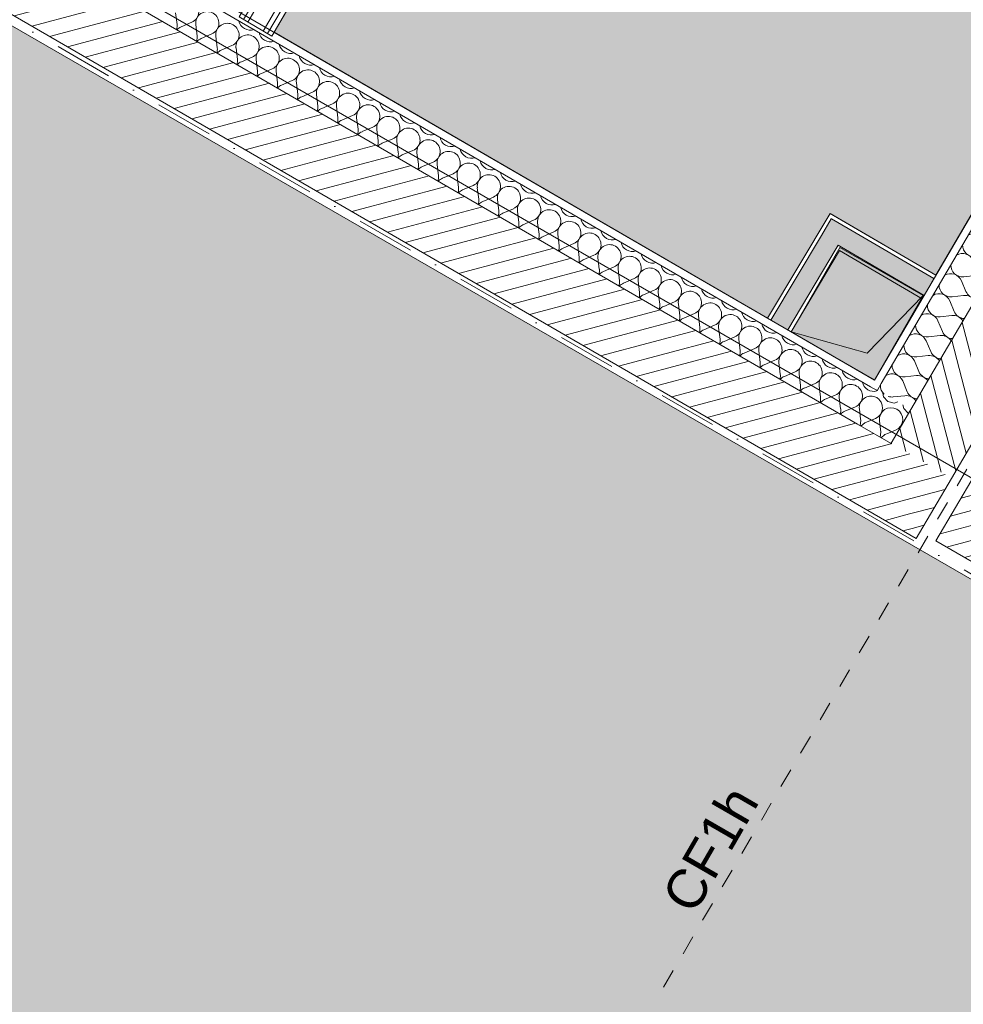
# Model space of a CAD drawing. Header units: millimetres. Extents: x -107151 to 48086, y -42122 to 26068.
# Tile 39 of 52: x -60073 to -57637, y -6627 to -4084. Entities that reach past the tile are written whole.
import ezdxf
from ezdxf.enums import TextEntityAlignment as Align

# ---------------------------------------------------------------- set-up
doc = ezdxf.new("R2010")
doc.units = ezdxf.units.MM
doc.header["$MEASUREMENT"] = 0
doc.linetypes.add('! URB Limite propriété', pattern=[300, 150, -75, 0, -75])
doc.linetypes.add('TIRET 2', pattern=[100, 50, -50])
for name, color, linetype in [('01-STR_Dalles.ARCHI', 7, 'Continuous'), ('01-STR_Murs extérieurs.ARCHI', 7, 'Continuous'), ('01-STR_Murs.ARCHI', 7, 'Continuous'), ('03-SURFACE _ Utile.ARCHI', 7, 'Continuous'), ('04-SOE_Cloisons .ARCHI', 7, 'Continuous'), ('04-SOE_Revetement de sol.ARCHI', 7, 'Continuous'), ('05-INF _ Sécurité CF.ARCHI', 7, 'Continuous'), ('06-REP _ EQUIP MOBI _ Fluides.ARCHI', 7, 'Continuous'), ('07-VRD_Terrain_Batiments.ARCHI', 7, 'Continuous'), ('Marques de Zone Archicad', 7, 'Continuous'), ('Nouveau_07-VRD_Terrain EDL_Parcelle.ARCHI', 7, 'Continuous')]:
    doc.layers.add(name, color=color, linetype=linetype)
doc.styles.add('STYLE_GENERE_1', font='arial.ttf')
doc.styles.add('STYLE_GENERE_2', font='arial.ttf')
doc.styles.add('STYLE_GENERE_3', font='txt')
pattern_1 = [(14.9691, (0, 0), (-9.68618, 36.227447), [])]
pattern_2 = [(14.89894, (0, 0), (-9.64181, 36.239281), [])]
pattern_3 = [(284.63202, (0, 0), (36.283805, 9.47288), [])]

# ---------------------------------------------------------------- blocks, each defined once
blk = doc.blocks.new('Dalle_1_1', base_point=(-76544.5, 22024.4))
at = {"layer": '01-STR_Dalles.ARCHI', "color": 7, "linetype": 'Continuous', "lineweight": 5, "flags": 128}
blk.add_lwpolyline([(-35761.7, -1486.9), (-76544.5, 22024.4), (-87514.9, 4382), (-82216.1, 1323.8), (-82636.8, 474), (-77525.2, -2515.3), (-75594, 780.7), (-73919.8, -200.3), (-72002.7, 3053.2), (-57439.8, -5368.8), (-56247, -3333.1)], dxfattribs=at)
blk = doc.blocks.new('Rgt__23_1', base_point=(-57977.7, -3536.4))
at = {"layer": '03-SURFACE _ Utile.ARCHI', "linetype": 'Continuous', "lineweight": 0, "true_color": 0xe4e4e4}
blk.add_hatch(color=254, dxfattribs=at).paths.add_polyline_path([(-58167.5, -1985.4), (-59416, -4116.2), (-58142.2, -4854.6), (-57981.2, -4583.9), (-57708.3, -4743.7), (-56622.5, -2890.7)])
at = {"layer": 'Marques de Zone Archicad', "color": 7, "lineweight": 5, "insert": (-58432.4, -3685.9), "char_height": 100, "attachment_point": 1, "rotation": 329.9997, "style": 'STYLE_GENERE_1'}
blk.add_mtext('\\A1;{\\pql;\\pt0,3300;\\fArial|b0|i0|c0|p0;\\W1.000000;2,64\\fArial|b0|i0|c0|p0;\\W1.000000;\\A1{\\H.66x;\\S^  ;}\\fArial|b0|i0|c0|p0;\\W1.000000; m\\fArial|b0|i0|c0|p0;\\W1.000000;\\A1{\\H.66x;\\S^  ;}}', dxfattribs=at)
at = {"layer": 'Marques de Zone Archicad', "color": 7, "lineweight": 5}
for tag, height, style, p in [('ROOM_NAME', 125, 'STYLE_GENERE_2', (-58422, -2741.4)), ('DUMMY_861', 125, 'STYLE_GENERE_2', (-58174.7, -2855.6)), ('measuredAreaCode', 100, 'STYLE_GENERE_1', (-58539.9, -2939.8)), ('DUMMY_862', 100, 'STYLE_GENERE_1', (-58638.1, -3109.9)), ('DUMMY_863', 100, 'STYLE_GENERE_1', (-58367.5, -3266.2)), ('DUMMY_864', 100, 'STYLE_GENERE_1', (-58736.3, -3280)), ('ceilingHeightCode', 100, 'STYLE_GENERE_1', (-58834.5, -3450.1)), ('DUMMY_865', 100, 'STYLE_GENERE_1', (-58399.7, -3474.4))]:
    blk.add_attdef(tag, text='', height=height, rotation=329.9997, dxfattribs=dict(at, style=style)).set_placement(p, align=Align.TOP_LEFT)
blk = doc.blocks.new('Dalle_5_1', base_point=(-67765.8, -8311.8))
at = {"layer": '07-VRD_Terrain_Batiments.ARCHI', "linetype": 'Continuous', "lineweight": 0, "true_color": 0x404040}
blk.add_hatch(color=250, dxfattribs=at).paths.add_polyline_path([(-67765.8, -8311.8), (-54031.6, -16241.3), (-50289.1, -9759.2), (-64023.3, -1829.7)])
at = {"layer": '07-VRD_Terrain_Batiments.ARCHI', "color": 7, "linetype": 'Continuous', "lineweight": 5, "flags": 128}
blk.add_lwpolyline([(-67765.8, -8311.8), (-54031.6, -16241.3), (-50289.1, -9759.2), (-64023.3, -1829.7)], close=True, dxfattribs=at)
blk = doc.blocks.new('Dalle_11_1', base_point=(-62904.7, -2093.8))
at = {"layer": '04-SOE_Revetement de sol.ARCHI', "color": 7, "linetype": 'Continuous', "lineweight": 5, "flags": 128}
blk.add_lwpolyline([(-62904.7, -2093.8), (-61646.7, 53.2), (-59985.3, -920.2), (-60086.5, -1092.9), (-59741.4, -1295.1), (-59640.2, -1122.5), (-56622.5, -2890.7), (-57866.8, -5014.3)], close=True, dxfattribs=at)
blk = doc.blocks.new('Mur_25_1', base_point=(-59421.8, -4126))
at = {"layer": '04-SOE_Cloisons .ARCHI', "color": 7, "linetype": 'Continuous', "lineweight": 5}
for p, q in [((-59495.1, -4083.1), (-58240.8, -1942.4)), ((-59483.9, -4089.6), (-58229.6, -1949)), ((-59444.2, -4112.9), (-58189.9, -1972.2)), ((-59433, -4119.5), (-58178.7, -1978.8))]:
    blk.add_line(p, q, dxfattribs=at)
at = {"layer": '04-SOE_Cloisons .ARCHI', "color": 7, "linetype": 'Continuous', "lineweight": 5, "flags": 128}
for points in [[(-58252.1, -1935.8), (-59506.4, -4076.5)], [(-59421.8, -4126), (-58167.5, -1985.4)], [(-59506.4, -4076.5), (-59421.8, -4126)]]:
    blk.add_lwpolyline(points, dxfattribs=at)
blk = doc.blocks.new('Mur_26_1', base_point=(-57708, -5430))
at = {"layer": '01-STR_Murs extérieurs.ARCHI', "linetype": 'Continuous', "lineweight": 0, "true_color": 0x000000}
h = blk.add_hatch(dxfattribs=at)
h.set_pattern_fill('Hachure_simple_0001', color=18, style=0, pattern_type=2)
h.set_pattern_definition(pattern_1)
h.paths.add_polyline_path([(-57606.8, -5257.4), (-57708, -5430), (-57433.7, -5357.5)])
h = blk.add_hatch(dxfattribs=at)
h.set_pattern_fill('Hachure_simple_0001', color=18, style=0, pattern_type=2)
h.set_pattern_definition(pattern_1)
h.paths.add_polyline_path([(-57708, -5430), (-57534.8, -5530.1), (-57433.7, -5357.5)])
h = blk.add_hatch(dxfattribs=at)
h.set_pattern_fill('Hachure_simple_0001', color=18, style=0, pattern_type=2)
h.set_pattern_definition(pattern_1)
h.paths.add_polyline_path([(-57433.7, -5357.5), (-57534.8, -5530.1), (-56614, -6062.3), (-56513.9, -5889.2)])
at = {"layer": '01-STR_Murs extérieurs.ARCHI', "color": 7, "linetype": 'Continuous', "lineweight": 5, "flags": 128}
for points in [[(-56513.9, -5889.2), (-57433.7, -5357.5)], [(-57708, -5430), (-56614, -6062.3)], [(-56614, -6062.3), (-56513.9, -5889.2)]]:
    blk.add_lwpolyline(points, dxfattribs=at)
at = {"layer": '01-STR_Murs.ARCHI', "color": 7, "linetype": 'Continuous', "lineweight": 5, "flags": 128}
blk.add_lwpolyline([(-57708, -5430), (-57606.8, -5257.4)], dxfattribs=at)
blk = doc.blocks.new('*X265')
at = {"layer": '01-STR_Murs extérieurs.ARCHI', "color": 7, "linetype": 'Continuous', "lineweight": 5}
blk.add_line((-57859.8, -5041.1), (-57859.2, -5040.9), dxfattribs=at)
blk = doc.blocks.new('*X266')
at = {"layer": '01-STR_Murs extérieurs.ARCHI', "color": 7, "linetype": 'Continuous', "lineweight": 5}
for p, q in [((-57859.2, -5040.9), (-57858.5, -5040.7)), ((-57845, -5048.5), (-57843, -5057.8)), ((-57843, -5057.8), (-57831.6, -5069.6)), ((-57849.1, -5071.5), (-57853.2, -5066)), ((-57846.3, -5079.3), (-57849.1, -5071.5)), ((-57845.6, -5087.5), (-57846.3, -5079.3)), ((-57824.5, -5085.8), (-57832.7, -5087.2)), ((-57831.6, -5069.6), (-57815.7, -5073.6)), ((-57816.3, -5086.7), (-57824.5, -5085.8)), ((-57815.7, -5073.6), (-57806.6, -5070.8)), ((-57793.1, -5078.6), (-57791.1, -5087.9)), ((-57846.5, -5091.5), (-57845.6, -5087.5)), ((-57840.2, -5090.7), (-57845.4, -5095.4)), ((-57832.7, -5087.2), (-57840.2, -5090.7)), ((-57808.6, -5089.8), (-57816.3, -5086.7)), ((-57802.1, -5094.9), (-57808.6, -5089.8)), ((-57797.2, -5101.6), (-57802.1, -5094.9)), ((-57794.4, -5109.4), (-57797.2, -5101.6)), ((-57793.7, -5117.6), (-57794.4, -5109.4)), ((-57791.1, -5087.9), (-57779.7, -5099.7)), ((-57779.7, -5099.7), (-57778, -5100.1)), ((-57804.8, -5139.1), (-57799.2, -5133.1)), ((-57799, -5133.2), (-57800.6, -5138.7)), ((-57799.2, -5133.1), (-57795.4, -5125.7)), ((-57794.5, -5126.3), (-57799, -5133.2)), ((-57795.4, -5125.7), (-57793.7, -5117.6)), ((-57792.2, -5124.3), (-57794.5, -5126.3)), ((-57830.7, -5151.4), (-57811.9, -5143.4)), ((-57811.9, -5143.4), (-57804.8, -5139.1))]:
    blk.add_line(p, q, dxfattribs=at)
blk = doc.blocks.new('*X270')
at = {"layer": '01-STR_Murs extérieurs.ARCHI', "color": 7, "linetype": 'Continuous', "lineweight": 5}
for p, q in [((-59666.7, -4095.9), (-59670.3, -4066.1)), ((-59656.4, -4101.9), (-59628.7, -4090.2)), ((-59614.8, -4126), (-59618.4, -4096.2)), ((-59604.4, -4132), (-59576.8, -4120.3)), ((-59562.9, -4156.1), (-59566.5, -4126.3)), ((-59552.5, -4162.1), (-59524.9, -4150.4)), ((-59511, -4186.2), (-59514.5, -4156.4)), ((-59500.6, -4192.2), (-59473, -4180.5)), ((-59459.1, -4216.3), (-59462.6, -4186.5)), ((-59448.7, -4222.3), (-59421.1, -4210.6)), ((-59407.2, -4246.4), (-59410.7, -4216.6)), ((-59396.8, -4252.4), (-59369.2, -4240.6)), ((-59355.3, -4276.5), (-59358.8, -4246.7)), ((-59344.9, -4282.5), (-59317.3, -4270.7)), ((-59303.4, -4306.5), (-59306.9, -4276.8)), ((-59293, -4312.6), (-59265.4, -4300.8)), ((-59251.5, -4336.6), (-59255, -4306.8)), ((-59241.1, -4342.7), (-59213.5, -4330.9)), ((-59199.6, -4366.7), (-59203.1, -4336.9)), ((-59189.2, -4372.7), (-59161.6, -4361)), ((-59147.6, -4396.8), (-59151.2, -4367)), ((-59137.3, -4402.8), (-59109.7, -4391.1)), ((-59095.7, -4426.9), (-59099.3, -4397.1)), ((-59085.4, -4432.9), (-59057.7, -4421.2)), ((-59043.8, -4457), (-59047.4, -4427.2)), ((-59033.4, -4463), (-59005.8, -4451.3)), ((-58991.9, -4487.1), (-58995.5, -4457.3)), ((-58981.5, -4493.1), (-58953.9, -4481.4)), ((-58940, -4517.2), (-58943.5, -4487.4)), ((-58929.6, -4523.2), (-58902, -4511.5)), ((-58888.1, -4547.3), (-58891.6, -4517.5)), ((-58877.7, -4553.3), (-58850.1, -4541.6)), ((-58836.2, -4577.4), (-58839.7, -4547.6)), ((-58825.8, -4583.4), (-58798.2, -4571.7)), ((-58784.3, -4607.5), (-58787.8, -4577.7)), ((-58773.9, -4613.5), (-58746.3, -4601.7)), ((-58732.4, -4637.6), (-58735.9, -4607.8)), ((-58722, -4643.6), (-58694.4, -4631.8)), ((-58680.5, -4667.6), (-58684, -4637.9)), ((-58670.1, -4673.7), (-58642.5, -4661.9)), ((-58628.6, -4697.7), (-58632.1, -4667.9)), ((-58618.2, -4703.8), (-58590.6, -4692)), ((-58576.7, -4727.8), (-58580.2, -4698)), ((-58566.3, -4733.8), (-58538.7, -4722.1)), ((-58524.7, -4757.9), (-58528.3, -4728.1)), ((-58514.4, -4763.9), (-58486.8, -4752.2)), ((-58472.8, -4788), (-58476.4, -4758.2)), ((-58462.5, -4794), (-58434.8, -4782.3)), ((-58420.9, -4818.1), (-58424.5, -4788.3)), ((-58410.5, -4824.1), (-58382.9, -4812.4)), ((-58369, -4848.2), (-58372.6, -4818.4)), ((-58358.6, -4854.2), (-58331, -4842.5)), ((-58317.1, -4878.3), (-58320.6, -4848.5)), ((-58306.7, -4884.3), (-58279.1, -4872.6)), ((-58265.2, -4908.4), (-58268.7, -4878.6)), ((-58254.8, -4914.4), (-58227.2, -4902.7)), ((-58213.3, -4938.5), (-58216.8, -4908.7)), ((-58202.9, -4944.5), (-58175.3, -4932.8)), ((-58161.4, -4968.6), (-58164.9, -4938.8)), ((-58151, -4974.6), (-58123.4, -4962.8)), ((-58109.5, -4998.7), (-58113, -4968.9)), ((-58099.1, -5004.7), (-58071.5, -4992.9)), ((-58057.6, -5028.7), (-58061.1, -4999)), ((-58047.2, -5034.8), (-58019.6, -5023)), ((-58005.7, -5058.8), (-58009.2, -5029)), ((-57995.3, -5064.9), (-57967.7, -5053.1)), ((-57953.8, -5088.9), (-57957.3, -5059.1)), ((-57943.4, -5094.9), (-57915.8, -5083.2)), ((-57902.4, -5114.5), (-57905.4, -5089.2))]:
    blk.add_line(p, q, dxfattribs=at)
for centre, start, end in [((-59640.5, -4062.6), 293.029, 59.8989), ((-59588.6, -4092.7), 59.8989, 186.7688), ((-59588.6, -4092.7), 293.029, 59.8989), ((-59536.7, -4122.8), 59.8989, 186.7688), ((-59477.6, -4080.7), 191.2112, 288.5867), ((-59696.5, -4099.4), 341.8165, 6.7688), ((-59644.6, -4129.5), 113.029, 137.9814), ((-59536.7, -4122.8), 293.029, 59.8989), ((-59425.7, -4110.8), 191.2112, 288.5867), ((-59644.6, -4129.5), 341.8165, 6.7688), ((-59592.7, -4159.6), 113.029, 137.9814), ((-59484.8, -4152.9), 59.8989, 186.7688), ((-59484.8, -4152.9), 293.029, 59.8989), ((-59592.7, -4159.6), 341.8165, 6.7688), ((-59540.8, -4189.7), 113.029, 137.9814), ((-59432.8, -4182.9), 59.8989, 186.7688), ((-59432.8, -4182.9), 293.029, 59.8989), ((-59373.8, -4140.9), 191.2112, 288.5867), ((-59540.8, -4189.7), 341.8165, 6.7688), ((-59488.9, -4219.8), 113.029, 137.9814), ((-59380.9, -4213), 59.8989, 186.7688), ((-59380.9, -4213), 293.029, 59.8989), ((-59321.9, -4171), 191.2112, 288.5867), ((-59488.9, -4219.8), 341.8165, 6.7688), ((-59329, -4243.1), 59.8989, 186.7688), ((-59329, -4243.1), 293.029, 59.8989), ((-59270, -4201.1), 191.2112, 288.5867), ((-59437, -4249.9), 113.029, 137.9814), ((-59437, -4249.9), 341.8165, 6.7688), ((-59277.1, -4273.2), 59.8989, 186.7688), ((-59218.1, -4231.2), 191.2112, 288.5867), ((-59385.1, -4280), 113.029, 137.9814), ((-59277.1, -4273.2), 293.029, 59.8989), ((-59166.2, -4261.3), 191.2112, 288.5867), ((-59385.1, -4280), 341.8165, 6.7688), ((-59333.2, -4310.1), 113.029, 137.9814), ((-59225.2, -4303.3), 59.8989, 186.7688), ((-59225.2, -4303.3), 293.029, 59.8989), ((-59114.2, -4291.3), 191.2112, 288.5867), ((-59333.2, -4310.1), 341.8165, 6.7688), ((-59281.3, -4340.2), 113.029, 137.9814), ((-59173.3, -4333.4), 59.8989, 186.7688), ((-59173.3, -4333.4), 293.029, 59.8989), ((-59281.3, -4340.2), 341.8165, 6.7688), ((-59229.3, -4370.3), 113.029, 137.9814), ((-59121.4, -4363.5), 59.8989, 186.7688), ((-59121.4, -4363.5), 293.029, 59.8989), ((-59062.3, -4321.4), 191.2112, 288.5867), ((-59229.3, -4370.3), 341.8165, 6.7688), ((-59177.4, -4400.4), 113.029, 137.9814), ((-59069.5, -4393.6), 59.8989, 186.7688), ((-59069.5, -4393.6), 293.029, 59.8989), ((-59010.4, -4351.5), 191.2112, 288.5867), ((-59177.4, -4400.4), 341.8165, 6.7688), ((-59017.6, -4423.7), 59.8989, 186.7688), ((-59017.6, -4423.7), 293.029, 59.8989), ((-58958.5, -4381.6), 191.2112, 288.5867), ((-59125.5, -4430.4), 113.029, 137.9814), ((-58965.7, -4453.8), 59.8989, 186.7688), ((-58906.6, -4411.7), 191.2112, 288.5867), ((-59125.5, -4430.4), 341.8165, 6.7688), ((-59073.6, -4460.5), 113.029, 137.9814), ((-58965.7, -4453.8), 293.029, 59.8989), ((-58854.7, -4441.8), 191.2112, 288.5867), ((-59073.6, -4460.5), 341.8165, 6.7688), ((-59021.7, -4490.6), 113.029, 137.9814), ((-58913.8, -4483.9), 59.8989, 186.7688), ((-58913.8, -4483.9), 293.029, 59.8989), ((-59021.7, -4490.6), 341.8165, 6.7688), ((-58969.8, -4520.7), 113.029, 137.9814), ((-58861.8, -4514), 59.8989, 186.7688), ((-58861.8, -4514), 293.029, 59.8989), ((-58802.8, -4471.9), 191.2112, 288.5867), ((-58969.8, -4520.7), 341.8165, 6.7688), ((-58917.9, -4550.8), 113.029, 137.9814), ((-58809.9, -4544), 59.8989, 186.7688), ((-58809.9, -4544), 293.029, 59.8989), ((-58750.9, -4502), 191.2112, 288.5867), ((-58917.9, -4550.8), 341.8165, 6.7688), ((-58758, -4574.1), 59.8989, 186.7688), ((-58758, -4574.1), 293.029, 59.8989), ((-58699, -4532.1), 191.2112, 288.5867), ((-58866, -4580.9), 113.029, 137.9814), ((-58866, -4580.9), 341.8165, 6.7688), ((-58706.1, -4604.2), 59.8989, 186.7688), ((-58647.1, -4562.2), 191.2112, 288.5867), ((-58814.1, -4611), 113.029, 137.9814), ((-58706.1, -4604.2), 293.029, 59.8989), ((-58595.2, -4592.3), 191.2112, 288.5867), ((-58814.1, -4611), 341.8165, 6.7688), ((-58762.2, -4641.1), 113.029, 137.9814), ((-58654.2, -4634.3), 59.8989, 186.7688), ((-58654.2, -4634.3), 293.029, 59.8989), ((-58543.3, -4622.4), 191.2112, 288.5867), ((-58762.2, -4641.1), 341.8165, 6.7688), ((-58710.3, -4671.2), 113.029, 137.9814), ((-58602.3, -4664.4), 59.8989, 186.7688), ((-58602.3, -4664.4), 293.029, 59.8989), ((-58710.3, -4671.2), 341.8165, 6.7688), ((-58658.4, -4701.3), 113.029, 137.9814), ((-58550.4, -4694.5), 59.8989, 186.7688), ((-58550.4, -4694.5), 293.029, 59.8989), ((-58491.3, -4652.4), 191.2112, 288.5867), ((-58658.4, -4701.3), 341.8165, 6.7688), ((-58606.4, -4731.4), 113.029, 137.9814), ((-58498.5, -4724.6), 59.8989, 186.7688), ((-58498.5, -4724.6), 293.029, 59.8989), ((-58439.4, -4682.5), 191.2112, 288.5867), ((-58606.4, -4731.4), 341.8165, 6.7688), ((-58446.6, -4754.7), 59.8989, 186.7688), ((-58446.6, -4754.7), 293.029, 59.8989), ((-58387.5, -4712.6), 191.2112, 288.5867), ((-58554.5, -4761.5), 113.029, 137.9814), ((-58394.7, -4784.8), 59.8989, 186.7688), ((-58335.6, -4742.7), 191.2112, 288.5867), ((-58554.5, -4761.5), 341.8165, 6.7688), ((-58502.6, -4791.5), 113.029, 137.9814), ((-58394.7, -4784.8), 293.029, 59.8989), ((-58283.7, -4772.8), 191.2112, 288.5867), ((-58502.6, -4791.5), 341.8165, 6.7688), ((-58450.7, -4821.6), 113.029, 137.9814), ((-58342.8, -4814.9), 59.8989, 186.7688), ((-58342.8, -4814.9), 293.029, 59.8989), ((-58450.7, -4821.6), 341.8165, 6.7688), ((-58398.8, -4851.7), 113.029, 137.9814), ((-58290.9, -4845), 59.8989, 186.7688), ((-58290.9, -4845), 293.029, 59.8989), ((-58231.8, -4802.9), 191.2112, 288.5867), ((-58398.8, -4851.7), 341.8165, 6.7688), ((-58346.9, -4881.8), 113.029, 137.9814), ((-58238.9, -4875), 59.8989, 186.7688), ((-58238.9, -4875), 293.029, 59.8989), ((-58179.9, -4833), 191.2112, 288.5867), ((-58346.9, -4881.8), 341.8165, 6.7688), ((-58187, -4905.1), 59.8989, 186.7688), ((-58187, -4905.1), 293.029, 59.8989), ((-58128, -4863.1), 191.2112, 288.5867), ((-58295, -4911.9), 113.029, 137.9814), ((-58135.1, -4935.2), 59.8989, 186.7688), ((-58076.1, -4893.2), 191.2112, 288.5867), ((-58295, -4911.9), 341.8165, 6.7688), ((-58243.1, -4942), 113.029, 137.9814), ((-58135.1, -4935.2), 293.029, 59.8989), ((-58024.2, -4923.3), 191.2112, 288.5867), ((-58243.1, -4942), 341.8165, 6.7688), ((-58191.2, -4972.1), 113.029, 137.9814), ((-58083.2, -4965.3), 59.8989, 186.7688), ((-58083.2, -4965.3), 293.029, 59.8989), ((-58191.2, -4972.1), 341.8165, 6.7688), ((-58139.3, -5002.2), 113.029, 137.9814), ((-58031.3, -4995.4), 59.8989, 186.7688), ((-58031.3, -4995.4), 293.029, 59.8989), ((-57972.3, -4953.4), 191.2112, 288.5867), ((-58139.3, -5002.2), 341.8165, 6.7688), ((-58087.4, -5032.3), 113.029, 137.9814), ((-57979.4, -5025.5), 59.8989, 186.7688), ((-57979.4, -5025.5), 293.029, 59.8989), ((-57920.3, -4983.5), 191.2112, 288.5867), ((-58087.4, -5032.3), 341.8165, 6.7688), ((-58035.5, -5062.4), 113.029, 137.9814), ((-57927.5, -5055.6), 59.8989, 186.7688), ((-57927.5, -5055.6), 293.029, 59.8989), ((-57868.4, -5013.5), 191.2112, 286.1377), ((-58035.5, -5062.4), 341.8165, 6.7688), ((-57875.6, -5085.7), 76.1787, 186.7688), ((-57983.5, -5092.5), 113.029, 137.9814), ((-57983.5, -5092.5), 341.8165, 6.7688), ((-57931.6, -5122.6), 113.029, 137.9814)]:
    blk.add_arc(centre, 30, start, end, dxfattribs=at)
blk = doc.blocks.new('*X271')
at = {"layer": '01-STR_Murs extérieurs.ARCHI', "color": 7, "linetype": 'Continuous', "lineweight": 5}
for p, q in [((-57868.2, -5056.6), (-57868.4, -5056.6)), ((-57860.5, -5059.7), (-57868.2, -5056.6)), ((-57854, -5064.8), (-57860.5, -5059.7)), ((-57853.2, -5066), (-57854, -5064.8)), ((-57863.9, -5113.3), (-57856.8, -5109)), ((-57856.8, -5109), (-57851.1, -5103)), ((-57853.3, -5111), (-57853.5, -5119.3)), ((-57850.9, -5103.1), (-57853.3, -5111)), ((-57851.1, -5103), (-57847.3, -5095.7)), ((-57846.4, -5096.2), (-57850.9, -5103.1)), ((-57847.3, -5095.7), (-57846.5, -5091.5)), ((-57845.4, -5095.4), (-57846.4, -5096.2)), ((-57903.8, -5131.5), (-57901.8, -5119)), ((-57901.8, -5119), (-57902.4, -5114.5)), ((-57891.5, -5125), (-57901.3, -5133)), ((-57891.5, -5125), (-57863.9, -5113.3)), ((-57849.9, -5149.1), (-57853.5, -5119.3)), ((-57851.9, -5161.6), (-57849.9, -5149.1)), ((-57839.6, -5155.1), (-57849.4, -5163.1)), ((-57839.6, -5155.1), (-57830.7, -5151.4))]:
    blk.add_line(p, q, dxfattribs=at)
blk = doc.blocks.new('Mur_53_1', base_point=(-57607.3, -5164.7))
at = {"layer": '01-STR_Murs extérieurs.ARCHI', "linetype": 'Continuous', "lineweight": 0, "true_color": 0x000000}
h = blk.add_hatch(dxfattribs=at)
h.set_pattern_fill('Hachure_simple_0001', color=18, style=0, pattern_type=2)
h.set_pattern_definition(pattern_2)
h.paths.add_polyline_path([(-71843.4, 2949.3), (-71935.2, 2794.5), (-57914.7, -5333.3), (-57823.7, -5178)])
h = blk.add_hatch(dxfattribs=at)
h.set_pattern_fill('Hachure_simple_0001', color=18, style=0, pattern_type=2)
h.set_pattern_definition(pattern_2)
h.paths.add_polyline_path([(-57823.7, -5178), (-57914.7, -5333.3), (-57758.9, -5423.6)])
h = blk.add_hatch(dxfattribs=at)
h.set_pattern_fill('Hachure_simple_0001', color=18, style=0, pattern_type=2)
h.set_pattern_definition(pattern_2)
h.paths.add_polyline_path([(-57824, -5176.8), (-57823.7, -5178), (-57823.2, -5177.3)])
h = blk.add_hatch(dxfattribs=at)
h.set_pattern_fill('Hachure_simple_0001', color=18, style=0, pattern_type=2)
h.set_pattern_definition(pattern_2)
h.paths.add_polyline_path([(-57823.2, -5177.3), (-57823.7, -5178), (-57758.9, -5423.6), (-57667.5, -5267.5)])
at = {"layer": '01-STR_Murs extérieurs.ARCHI', "color": 7, "linetype": 'Continuous', "lineweight": 5}
for p, q in [((-72032.3, 3174.4), (-57876.9, -5031.5)), ((-71997.7, 3038.7), (-57910.2, -5127.8)), ((-57876.9, -5031.5), (-57859.6, -5041.5)), ((-57910.2, -5127.8), (-57823.7, -5178))]:
    blk.add_line(p, q, dxfattribs=at)
at = {"layer": '01-STR_Murs extérieurs.ARCHI', "color": 7, "linetype": 'Continuous', "lineweight": 5, "flags": 128}
for points in [[(-71935.2, 2794.5), (-57758.9, -5423.6)], [(-58142.2, -4854.6), (-59416, -4116.2)], [(-58090.3, -4884.7), (-58133.6, -4859.6)], [(-57866.8, -5014.3), (-58081.6, -4889.7)]]:
    blk.add_lwpolyline(points, dxfattribs=at)
at = {"layer": '01-STR_Murs.ARCHI', "color": 7, "linetype": 'Continuous', "lineweight": 5}
for p, q in [((-57859, -5040.4), (-57848.8, -5023.1)), ((-57859, -5040.4), (-57860.1, -5039.8)), ((-57823.2, -5177.3), (-57772.5, -5090.6)), ((-57823.2, -5177.3), (-57824, -5176.8))]:
    blk.add_line(p, q, dxfattribs=at)
at = {"layer": '01-STR_Murs.ARCHI', "color": 7, "linetype": 'Continuous', "lineweight": 5, "flags": 128}
blk.add_lwpolyline([(-57758.9, -5423.6), (-57667.9, -5268.3)], dxfattribs=at)
at = {"layer": '01-STR_Murs extérieurs.ARCHI', "color": 7, "lineweight": 5}
for name in ['*X270', '*X271', '*X265', '*X266']:
    blk.add_blockref(name, (0, 0), dxfattribs=at)
blk = doc.blocks.new('*X435')
at = {"layer": '01-STR_Murs.ARCHI', "color": 7, "linetype": 'Continuous', "lineweight": 5}
for p, q in [((-56580.3, -2945.9), (-56568.7, -2973.6)), ((-56574.3, -2935.6), (-56544.5, -2932.2)), ((-56610.7, -2997.7), (-56599.1, -3025.3)), ((-56604.6, -2987.3), (-56574.8, -2983.9)), ((-56641, -3049.4), (-56629.4, -3077.1)), ((-56634.9, -3039.1), (-56605.1, -3035.7)), ((-56671.3, -3101.2), (-56659.7, -3128.9)), ((-56665.3, -3090.9), (-56635.5, -3087.5)), ((-56701.7, -3153), (-56690.1, -3180.6)), ((-56695.6, -3142.6), (-56665.8, -3139.2)), ((-56725.9, -3194.4), (-56696.1, -3191)), ((-56732, -3204.7), (-56720.4, -3232.4)), ((-56756.3, -3246.2), (-56726.5, -3242.8)), ((-56762.3, -3256.5), (-56750.7, -3284.2)), ((-56786.6, -3297.9), (-56756.8, -3294.5)), ((-56792.7, -3308.3), (-56781.1, -3335.9)), ((-56816.9, -3349.7), (-56787.1, -3346.3)), ((-56823, -3360), (-56811.4, -3387.7)), ((-56847.3, -3401.5), (-56817.5, -3398.1)), ((-56853.3, -3411.8), (-56841.7, -3439.5)), ((-56877.6, -3453.2), (-56847.8, -3449.8)), ((-56883.7, -3463.6), (-56872.1, -3491.2)), ((-56907.9, -3505), (-56878.1, -3501.6)), ((-56914, -3515.4), (-56902.4, -3543)), ((-56938.3, -3556.8), (-56908.5, -3553.4)), ((-56944.3, -3567.1), (-56932.7, -3594.8)), ((-56968.6, -3608.5), (-56938.8, -3605.1)), ((-56974.7, -3618.9), (-56963.1, -3646.6)), ((-56998.9, -3660.3), (-56969.1, -3656.9)), ((-57005, -3670.7), (-56993.4, -3698.3)), ((-57029.3, -3712.1), (-56999.5, -3708.7)), ((-57035.3, -3722.4), (-57023.7, -3750.1)), ((-57059.6, -3763.8), (-57029.8, -3760.4)), ((-57065.7, -3774.2), (-57054.1, -3801.9)), ((-57089.9, -3815.6), (-57060.1, -3812.2)), ((-57096, -3826), (-57084.4, -3853.6)), ((-57120.3, -3867.4), (-57090.5, -3864)), ((-57126.3, -3877.7), (-57114.7, -3905.4)), ((-57150.6, -3919.1), (-57120.8, -3915.7)), ((-57156.7, -3929.5), (-57145.1, -3957.2)), ((-57187, -3981.3), (-57175.4, -4008.9)), ((-57180.9, -3970.9), (-57151.1, -3967.5)), ((-57217.3, -4033), (-57205.7, -4060.7)), ((-57211.3, -4022.7), (-57181.5, -4019.3)), ((-57247.7, -4084.8), (-57236.1, -4112.5)), ((-57241.6, -4074.4), (-57211.8, -4071)), ((-57278, -4136.6), (-57266.4, -4164.2)), ((-57271.9, -4126.2), (-57242.1, -4122.8)), ((-57308.3, -4188.3), (-57296.7, -4216)), ((-57302.3, -4178), (-57272.5, -4174.6)), ((-57338.7, -4240.1), (-57327.1, -4267.8)), ((-57332.6, -4229.7), (-57302.8, -4226.4)), ((-57369, -4291.9), (-57357.4, -4319.5)), ((-57362.9, -4281.5), (-57333.1, -4278.1)), ((-57399.3, -4343.6), (-57387.7, -4371.3)), ((-57393.3, -4333.3), (-57363.5, -4329.9)), ((-57429.7, -4395.4), (-57418.1, -4423.1)), ((-57423.6, -4385.1), (-57393.8, -4381.7)), ((-57460, -4447.2), (-57448.4, -4474.8)), ((-57453.9, -4436.8), (-57424.1, -4433.4)), ((-57490.3, -4498.9), (-57478.7, -4526.6)), ((-57484.3, -4488.6), (-57454.5, -4485.2)), ((-57520.7, -4550.7), (-57509.1, -4578.4)), ((-57514.6, -4540.4), (-57484.8, -4537)), ((-57551, -4602.5), (-57539.4, -4630.1)), ((-57544.9, -4592.1), (-57515.1, -4588.7)), ((-57575.3, -4643.9), (-57545.5, -4640.5)), ((-57581.3, -4654.2), (-57569.7, -4681.9)), ((-57605.6, -4695.7), (-57575.8, -4692.3)), ((-57611.7, -4706), (-57600.1, -4733.7)), ((-57635.9, -4747.4), (-57606.1, -4744)), ((-57642, -4757.8), (-57630.4, -4785.4)), ((-57666.3, -4799.2), (-57636.5, -4795.8)), ((-57672.3, -4809.5), (-57660.7, -4837.2)), ((-57696.6, -4851), (-57666.8, -4847.6)), ((-57702.7, -4861.3), (-57691.1, -4889)), ((-57726.9, -4902.7), (-57697.1, -4899.3)), ((-57733, -4913.1), (-57721.4, -4940.7)), ((-57757.3, -4954.5), (-57727.5, -4951.1)), ((-57763.3, -4964.9), (-57751.7, -4992.5)), ((-57787.6, -5006.3), (-57757.8, -5002.9)), ((-57793.7, -5016.6), (-57782.1, -5044.3)), ((-57817.9, -5058), (-57788.1, -5054.6))]:
    blk.add_line(p, q, dxfattribs=at)
for centre, start, end in [((-56577.7, -2905.7), 178.3487, 276.5019), ((-56608, -2957.5), 22.7621, 120.9154), ((-56541.1, -2962), 32.4817, 96.5019), ((-56510.7, -2910.2), 212.3032, 266.7824), ((-56608, -2957.5), 178.3487, 276.5019), ((-56541.1, -2962), 202.7621, 266.7824), ((-56638.3, -3009.3), 22.7621, 120.9154), ((-56571.4, -3013.7), 32.4817, 96.5019), ((-56638.3, -3009.3), 178.3487, 276.5019), ((-56571.4, -3013.7), 202.7621, 266.7824), ((-56668.7, -3061), 22.7621, 120.9154), ((-56601.7, -3065.5), 32.4817, 96.5019), ((-56668.7, -3061), 178.3487, 276.5019), ((-56699, -3112.8), 22.7621, 120.9154), ((-56632.1, -3117.3), 32.4817, 96.5019), ((-56601.7, -3065.5), 202.7621, 266.7824), ((-56699, -3112.8), 178.3487, 276.5019), ((-56729.3, -3164.6), 22.7621, 120.9154), ((-56662.4, -3169), 32.4817, 96.5019), ((-56632.1, -3117.3), 202.7621, 266.7824), ((-56729.3, -3164.6), 178.3487, 276.5019), ((-56759.7, -3216.4), 22.7621, 120.9154), ((-56692.7, -3220.8), 32.4817, 96.5019), ((-56662.4, -3169), 202.7621, 266.7824), ((-56759.7, -3216.4), 178.3487, 276.5019), ((-56790, -3268.1), 22.7621, 120.9154), ((-56723.1, -3272.6), 32.4817, 96.5019), ((-56692.7, -3220.8), 202.7621, 266.7824), ((-56790, -3268.1), 178.3487, 276.5019), ((-56820.3, -3319.9), 22.7621, 120.9154), ((-56753.4, -3324.3), 32.4817, 96.5019), ((-56723.1, -3272.6), 202.7621, 266.7824), ((-56820.3, -3319.9), 178.3487, 276.5019), ((-56850.7, -3371.7), 22.7621, 120.9154), ((-56783.7, -3376.1), 32.4817, 96.5019), ((-56753.4, -3324.3), 202.7621, 266.7824), ((-56850.7, -3371.7), 178.3487, 276.5019), ((-56881, -3423.4), 22.7621, 120.9154), ((-56814.1, -3427.9), 32.4817, 96.5019), ((-56783.7, -3376.1), 202.7621, 266.7824), ((-56881, -3423.4), 178.3487, 276.5019), ((-56911.3, -3475.2), 22.7621, 120.9154), ((-56844.4, -3479.6), 32.4817, 96.5019), ((-56814.1, -3427.9), 202.7621, 266.7824), ((-56911.3, -3475.2), 178.3487, 276.5019), ((-56941.7, -3527), 22.7621, 120.9154), ((-56874.7, -3531.4), 32.4817, 96.5019), ((-56844.4, -3479.6), 202.7621, 266.7824), ((-56941.7, -3527), 178.3487, 276.5019), ((-56972, -3578.7), 22.7621, 120.9154), ((-56905.1, -3583.2), 32.4817, 96.5019), ((-56874.7, -3531.4), 202.7621, 266.7824), ((-56972, -3578.7), 178.3487, 276.5019), ((-57002.3, -3630.5), 22.7621, 120.9154), ((-56935.4, -3634.9), 32.4817, 96.5019), ((-56905.1, -3583.2), 202.7621, 266.7824), ((-57002.3, -3630.5), 178.3487, 276.5019), ((-57032.7, -3682.3), 22.7621, 120.9154), ((-56965.7, -3686.7), 32.4817, 96.5019), ((-56935.4, -3634.9), 202.7621, 266.7824), ((-57032.7, -3682.3), 178.3487, 276.5019), ((-57063, -3734), 22.7621, 120.9154), ((-56996.1, -3738.5), 32.4817, 96.5019), ((-56965.7, -3686.7), 202.7621, 266.7824), ((-57063, -3734), 178.3487, 276.5019), ((-57093.3, -3785.8), 22.7621, 120.9154), ((-57026.4, -3790.2), 32.4817, 96.5019), ((-56996.1, -3738.5), 202.7621, 266.7824), ((-57093.3, -3785.8), 178.3487, 276.5019), ((-57123.7, -3837.6), 22.7621, 120.9154), ((-57056.7, -3842), 32.4817, 96.5019), ((-57026.4, -3790.2), 202.7621, 266.7824), ((-57123.7, -3837.6), 178.3487, 276.5019), ((-57154, -3889.3), 22.7621, 120.9154), ((-57087.1, -3893.8), 32.4817, 96.5019), ((-57056.7, -3842), 202.7621, 266.7824), ((-57154, -3889.3), 178.3487, 276.5019), ((-57184.3, -3941.1), 22.7621, 120.9154), ((-57117.4, -3945.6), 32.4817, 96.5019), ((-57087.1, -3893.8), 202.7621, 266.7824), ((-57184.3, -3941.1), 178.3487, 276.5019), ((-57214.7, -3992.9), 22.7621, 120.9154), ((-57117.4, -3945.6), 202.7621, 266.7824), ((-57214.7, -3992.9), 178.3487, 276.5019), ((-57147.7, -3997.3), 32.4817, 96.5019), ((-57245, -4044.6), 22.7621, 120.9154), ((-57147.7, -3997.3), 202.7621, 266.7824), ((-57178.1, -4049.1), 32.4817, 96.5019), ((-57275.3, -4096.4), 22.7621, 120.9154), ((-57245, -4044.6), 178.3487, 276.5019), ((-57178.1, -4049.1), 202.7621, 266.7824), ((-57208.4, -4100.9), 32.4817, 96.5019), ((-57305.7, -4148.2), 22.7621, 120.9154), ((-57275.3, -4096.4), 178.3487, 276.5019), ((-57208.4, -4100.9), 202.7621, 266.7824), ((-57238.7, -4152.6), 32.4817, 96.5019), ((-57336, -4199.9), 22.7621, 120.9154), ((-57305.7, -4148.2), 178.3487, 276.5019), ((-57238.7, -4152.6), 202.7621, 266.7824), ((-57269.1, -4204.4), 32.4817, 96.5019), ((-57336, -4199.9), 178.3487, 276.5019), ((-57269.1, -4204.4), 202.7621, 266.7824), ((-57366.3, -4251.7), 22.7621, 120.9154), ((-57299.4, -4256.2), 32.4817, 96.5019), ((-57366.3, -4251.7), 178.3487, 276.5019), ((-57299.4, -4256.2), 202.7621, 266.7824), ((-57396.7, -4303.5), 22.7621, 120.9154), ((-57329.7, -4307.9), 32.4817, 96.5019), ((-57396.7, -4303.5), 178.3487, 276.5019), ((-57329.7, -4307.9), 202.7621, 266.7824), ((-57427, -4355.2), 22.7621, 120.9154), ((-57360.1, -4359.7), 32.4817, 96.5019), ((-57427, -4355.2), 178.3487, 276.5019), ((-57360.1, -4359.7), 202.7621, 266.7824), ((-57457.3, -4407), 22.7621, 120.9154), ((-57390.4, -4411.5), 32.4817, 96.5019), ((-57457.3, -4407), 178.3487, 276.5019), ((-57390.4, -4411.5), 202.7621, 266.7824), ((-57487.7, -4458.8), 22.7621, 120.9154), ((-57420.7, -4463.2), 32.4817, 96.5019), ((-57487.7, -4458.8), 178.3487, 276.5019), ((-57420.7, -4463.2), 202.7621, 266.7824), ((-57518, -4510.5), 22.7621, 120.9154), ((-57451.1, -4515), 32.4817, 96.5019), ((-57518, -4510.5), 178.3487, 276.5019), ((-57548.3, -4562.3), 22.7621, 120.9154), ((-57481.4, -4566.8), 32.4817, 96.5019), ((-57451.1, -4515), 202.7621, 266.7824), ((-57548.3, -4562.3), 178.3487, 276.5019), ((-57578.7, -4614.1), 22.7621, 120.9154), ((-57511.7, -4618.5), 32.4817, 96.5019), ((-57481.4, -4566.8), 202.7621, 266.7824), ((-57578.7, -4614.1), 178.3487, 276.5019), ((-57609, -4665.9), 22.7621, 120.9154), ((-57542.1, -4670.3), 32.4817, 96.5019), ((-57511.7, -4618.5), 202.7621, 266.7824), ((-57609, -4665.9), 178.3487, 276.5019), ((-57639.3, -4717.6), 22.7621, 120.9154), ((-57572.4, -4722.1), 32.4817, 96.5019), ((-57542.1, -4670.3), 202.7621, 266.7824), ((-57639.3, -4717.6), 178.3487, 276.5019), ((-57669.7, -4769.4), 22.7621, 120.9154), ((-57602.7, -4773.8), 32.4817, 96.5019), ((-57572.4, -4722.1), 202.7621, 266.7824), ((-57669.7, -4769.4), 178.3487, 276.5019), ((-57700, -4821.2), 22.7621, 120.9154), ((-57633.1, -4825.6), 32.4817, 96.5019), ((-57602.7, -4773.8), 202.7621, 266.7824), ((-57700, -4821.2), 178.3487, 276.5019), ((-57730.3, -4872.9), 22.7621, 120.9154), ((-57663.4, -4877.4), 32.4817, 96.5019), ((-57633.1, -4825.6), 202.7621, 266.7824), ((-57730.3, -4872.9), 178.3487, 276.5019), ((-57760.7, -4924.7), 22.7621, 120.9154), ((-57693.7, -4929.1), 32.4817, 96.5019), ((-57663.4, -4877.4), 202.7621, 266.7824), ((-57760.7, -4924.7), 178.3487, 276.5019), ((-57791, -4976.5), 22.7621, 120.9154), ((-57724.1, -4980.9), 32.4817, 96.5019), ((-57693.7, -4929.1), 202.7621, 266.7824), ((-57791, -4976.5), 178.3487, 276.5019), ((-57821.3, -5028.2), 22.7621, 120.9154), ((-57754.4, -5032.7), 32.4817, 96.5019), ((-57724.1, -4980.9), 202.7621, 266.7824), ((-57821.3, -5028.2), 178.3487, 228.7157), ((-57821.3, -5028.2), 251.0822, 276.5019), ((-57784.7, -5084.4), 32.4817, 96.5019), ((-57754.4, -5032.7), 202.7621, 266.7824)]:
    blk.add_arc(centre, 30, start, end, dxfattribs=at)
blk = doc.blocks.new('Mur_109_1', base_point=(-56363.7, -3042.3))
at = {"layer": '01-STR_Murs.ARCHI', "linetype": 'Continuous', "lineweight": 0, "true_color": 0x000000}
h = blk.add_hatch(dxfattribs=at)
h.set_pattern_fill('Hachure_simple_0001', color=18, style=0, pattern_type=2)
h.set_pattern_definition(pattern_3)
h.paths.add_polyline_path([(-56469.4, -2866.8), (-56476, -2878), (-56355, -2948.9), (-56314.1, -2957.8)])
h = blk.add_hatch(dxfattribs=at)
h.set_pattern_fill('Hachure_simple_0001', color=18, style=0, pattern_type=2)
h.set_pattern_definition(pattern_3)
h.paths.add_polyline_path([(-56499.1, -2917.5), (-56395.9, -2940), (-56482.6, -2889.2)])
h = blk.add_hatch(dxfattribs=at)
h.set_pattern_fill('Hachure_simple_0001', color=18, style=0, pattern_type=2)
h.set_pattern_definition(pattern_3)
h.paths.add_polyline_path([(-56482.6, -2889.2), (-56395.9, -2940), (-56355, -2948.9), (-56476, -2878)])
h = blk.add_hatch(dxfattribs=at)
h.set_pattern_fill('Hachure_simple_0001', color=18, style=0, pattern_type=2)
h.set_pattern_definition(pattern_3)
h.paths.add_polyline_path([(-57667.5, -5267.5), (-56314.1, -2957.8), (-56499.1, -2917.5), (-57823.2, -5177.3)])
at = {"layer": '01-STR_Murs.ARCHI', "color": 7, "linetype": 'Continuous', "lineweight": 5}
for p, q in [((-56601.9, -2895.1), (-57848.8, -5023.1)), ((-56512.4, -2940.1), (-56581.6, -2899.6)), ((-56505.8, -2928.9), (-56499.1, -2917.5)), ((-56512.4, -2940.1), (-57772.5, -5090.6)), ((-56512.4, -2940.1), (-56505.8, -2928.9)), ((-57859, -5040.4), (-57848.8, -5023.1)), ((-57823.2, -5177.3), (-57772.5, -5090.6))]:
    blk.add_line(p, q, dxfattribs=at)
at = {"layer": '01-STR_Murs.ARCHI', "color": 7, "linetype": 'Continuous', "lineweight": 5, "flags": 128}
for points in [[(-56622.5, -2890.7), (-57708.3, -4743.7)], [(-57667.9, -5268.3), (-56314.1, -2957.8)], [(-57713.3, -4752.3), (-57738.6, -4795.5)], [(-57743.7, -4804.1), (-57866.8, -5014.3)]]:
    blk.add_lwpolyline(points, dxfattribs=at)
at = {"layer": '04-SOE_Cloisons .ARCHI', "color": 7, "linetype": 'Continuous', "lineweight": 5}
for p, q in [((-56469.4, -2866.8), (-56476, -2878)), ((-56598.7, -2889.6), (-56601.9, -2895.1)), ((-56581.6, -2899.6), (-56598.7, -2889.6)), ((-56482.6, -2889.2), (-56499.1, -2917.5)), ((-56476, -2878), (-56482.6, -2889.2))]:
    blk.add_line(p, q, dxfattribs=at)
at = {"layer": '04-SOE_Cloisons .ARCHI', "color": 7, "linetype": 'Continuous', "lineweight": 5, "flags": 128}
blk.add_lwpolyline([(-56314.1, -2957.8), (-56469.4, -2866.8)], dxfattribs=at)
at = {"layer": '01-STR_Murs.ARCHI', "color": 7, "lineweight": 5}
blk.add_blockref('*X435', (0, 0), dxfattribs=at)
blk = doc.blocks.new('Mur_135_1', base_point=(-58142.2, -4854.6))
at = {"layer": '04-SOE_Cloisons .ARCHI', "linetype": 'Continuous', "lineweight": 0, "true_color": 0xffffff}
for points in [[(-57960.1, -4665.9), (-57960.1, -4665.8), (-57977.5, -4598.2), (-57977.9, -4598), (-58003.3, -4640.6)], [(-57934.5, -4622.9), (-57977.7, -4597.6), (-57960.1, -4665.8)], [(-58003.3, -4640.6), (-58133.6, -4859.6), (-58090.3, -4884.7), (-57960.1, -4665.9)]]:
    blk.add_hatch(color=7, dxfattribs=at).paths.add_polyline_path(points)
at = {"layer": '04-SOE_Cloisons .ARCHI', "color": 7, "linetype": 'Continuous', "lineweight": 5}
for p, q in [((-57977.9, -4598), (-58003.3, -4640.6)), ((-57977.5, -4598.2), (-57977.9, -4598)), ((-57934.5, -4622.9), (-57977.7, -4597.6)), ((-58003.3, -4640.6), (-58133.6, -4859.6)), ((-57965.2, -4674.4), (-58090.3, -4884.7)), ((-57960.1, -4665.9), (-57965.2, -4674.4)), ((-57951.5, -4670.9), (-57960.1, -4665.8)), ((-57960.1, -4665.9), (-57960.1, -4665.9))]:
    blk.add_line(p, q, dxfattribs=at)
at = {"layer": '04-SOE_Cloisons .ARCHI', "color": 7, "linetype": 'Continuous', "lineweight": 5, "flags": 128}
for points in [[(-57981.2, -4583.9), (-58142.2, -4854.6)], [(-57981.2, -4583.9), (-57972.6, -4589)], [(-58081.6, -4889.7), (-57956.6, -4679.5)], [(-58133.6, -4859.6), (-58090.3, -4884.7)]]:
    blk.add_lwpolyline(points, dxfattribs=at)
blk = doc.blocks.new('Mur_136_1', base_point=(-57981.2, -4583.9))
at = {"layer": '04-SOE_Cloisons .ARCHI', "linetype": 'Continuous', "lineweight": 0, "true_color": 0xffffff}
for points in [[(-57960.1, -4665.8), (-57738.6, -4795.5), (-57713.3, -4752.3), (-57934.5, -4622.9)], [(-57960.1, -4665.9), (-57960.1, -4665.8), (-57960.1, -4665.9)]]:
    blk.add_hatch(color=7, dxfattribs=at).paths.add_polyline_path(points)
at = {"layer": '04-SOE_Cloisons .ARCHI', "color": 7, "linetype": 'Continuous', "lineweight": 5}
for p, q in [((-57977.5, -4598.2), (-57977.9, -4598)), ((-57934.5, -4622.9), (-57977.7, -4597.6)), ((-57713.3, -4752.3), (-57934.5, -4622.9)), ((-57951.5, -4670.9), (-57960.1, -4665.8)), ((-57960.1, -4665.9), (-57960.1, -4665.9)), ((-57738.6, -4795.5), (-57951.5, -4670.9))]:
    blk.add_line(p, q, dxfattribs=at)
at = {"layer": '04-SOE_Cloisons .ARCHI', "color": 7, "linetype": 'Continuous', "lineweight": 5, "flags": 128}
for points in [[(-57708.3, -4743.7), (-57972.6, -4589)], [(-57956.6, -4679.5), (-57743.7, -4804.1)], [(-57713.3, -4752.3), (-57738.6, -4795.5)]]:
    blk.add_lwpolyline(points, dxfattribs=at)
blk = doc.blocks.new('Symbole ouverture sol 27[83]_1', base_point=(-58081.8, -4889.6))
at = {"layer": '06-REP _ EQUIP MOBI _ Fluides.ARCHI', "linetype": 'Continuous', "lineweight": 0, "true_color": 0xffffff}
blk.add_hatch(color=7, dxfattribs=at).paths.add_polyline_path([(-57885.1, -4944.9), (-57740.9, -4796.1), (-57956.1, -4671.9), (-58081.8, -4889.6)])
at = {"layer": '06-REP _ EQUIP MOBI _ Fluides.ARCHI', "linetype": 'Continuous', "lineweight": 0, "true_color": 0x000000}
blk.add_hatch(color=18, dxfattribs=at).paths.add_polyline_path([(-58081.8, -4889.6), (-57866.6, -5013.9), (-57740.9, -4796.1), (-57885.1, -4944.9)])
at = {"layer": '06-REP _ EQUIP MOBI _ Fluides.ARCHI', "color": 8, "linetype": 'Continuous', "lineweight": 5, "flags": 128}
for points in [[(-57885.1, -4944.9), (-57740.9, -4796.1), (-57956.1, -4671.9), (-58081.8, -4889.6)], [(-58081.8, -4889.6), (-57866.6, -5013.9), (-57740.9, -4796.1), (-57885.1, -4944.9)]]:
    blk.add_lwpolyline(points, close=True, dxfattribs=at)

msp = doc.modelspace()

# ---------------------------------------------------------------- linework, layer by layer
at = {"layer": '03-SURFACE _ Utile.ARCHI', "color": 254, "linetype": 'Continuous', "lineweight": 0, "true_color": 0xe4e4e4, "flags": 128}
msp.add_lwpolyline([(-58167.504, -1985.375), (-59416.035, -4116.172), (-58142.203, -4854.619), (-57981.212, -4583.947), (-57708.288, -4743.709), (-56622.503, -2890.662)], close=True, dxfattribs=at)
at = {"layer": '05-INF _ Sécurité CF.ARCHI', "color": 1, "linetype": 'TIRET 2', "lineweight": 15, "flags": 128}
msp.add_lwpolyline([(-58410.997, -6582.125), (-49648.607, 8381.566)], dxfattribs=at)
at = {"layer": 'Nouveau_07-VRD_Terrain EDL_Parcelle.ARCHI', "color": 1, "linetype": '! URB Limite propriété', "lineweight": 15, "flags": 128}
msp.add_lwpolyline([(-75754.012, -3686.305), (-71932.52, 2759.858), (-40270.65, -15542.463)], dxfattribs=at)

# ---------------------------------------------------------------- block references
at = {"layer": '01-STR_Dalles.ARCHI', "color": 7, "linetype": 'Continuous', "lineweight": 5}
msp.add_blockref('Dalle_1_1', (-76544.536, 22024.362), dxfattribs=at)
at = {"layer": '01-STR_Murs extérieurs.ARCHI', "color": 7, "lineweight": 5}
for name, p in [('Mur_53_1', (-57607.271, -5164.721)), ('Mur_26_1', (-57707.96, -5429.959))]:
    msp.add_blockref(name, p, dxfattribs=at)
at = {"layer": '01-STR_Murs.ARCHI', "color": 7, "lineweight": 5}
msp.add_blockref('Mur_109_1', (-56363.664, -3042.327), dxfattribs=at)
at = {"layer": '03-SURFACE _ Utile.ARCHI', "color": 7, "linetype": 'Continuous', "lineweight": 5}
ref = msp.add_blockref('Rgt__23_1', (-57977.703, -3536.38), dxfattribs=at)
ref.add_attrib('DUMMY_865', 'Dalles démontables', dxfattribs={"layer": 'Marques de Zone Archicad', "color": 7, "lineweight": 5, "height": 100, "rotation": 329.999715, "style": 'STYLE_GENERE_1'}).set_placement((-58399.687, -3474.374), align=Align.TOP_LEFT)
at = {"layer": '04-SOE_Cloisons .ARCHI', "color": 7, "lineweight": 5}
for name, p in [('Mur_25_1', (-59421.808, -4126.024)), ('Mur_135_1', (-58142.203, -4854.619)), ('Mur_136_1', (-57981.212, -4583.947))]:
    msp.add_blockref(name, p, dxfattribs=at)
at = {"layer": '04-SOE_Revetement de sol.ARCHI', "color": 7, "linetype": 'Continuous', "lineweight": 5}
msp.add_blockref('Dalle_11_1', (-62904.696, -2093.78), dxfattribs=at)
at = {"layer": '06-REP _ EQUIP MOBI _ Fluides.ARCHI', "color": 8, "linetype": 'Continuous', "lineweight": 5}
msp.add_blockref('Symbole ouverture sol 27[83]_1', (-58081.801, -4889.634), dxfattribs=at)
at = {"layer": '07-VRD_Terrain_Batiments.ARCHI', "color": 7, "linetype": 'Continuous', "lineweight": 5}
msp.add_blockref('Dalle_5_1', (-67765.812, -8311.823), dxfattribs=at)

# ---------------------------------------------------------------- texts
at = {"layer": '05-INF _ Sécurité CF.ARCHI', "color": 1, "linetype": 'Continuous', "lineweight": 15, "insert": (-58331.364, -6399.11), "char_height": 100, "attachment_point": 7, "rotation": 59.999715, "style": 'STYLE_GENERE_3'}
msp.add_mtext('\\A1;{\\pql;\\fHelvetica|b0|i0|c0|p0;\\W1.000000;CF1\\fHelvetica|b0|i0|c0|p0;\\W1.000000;h}', dxfattribs=at)

doc.saveas('drawing.dxf')
